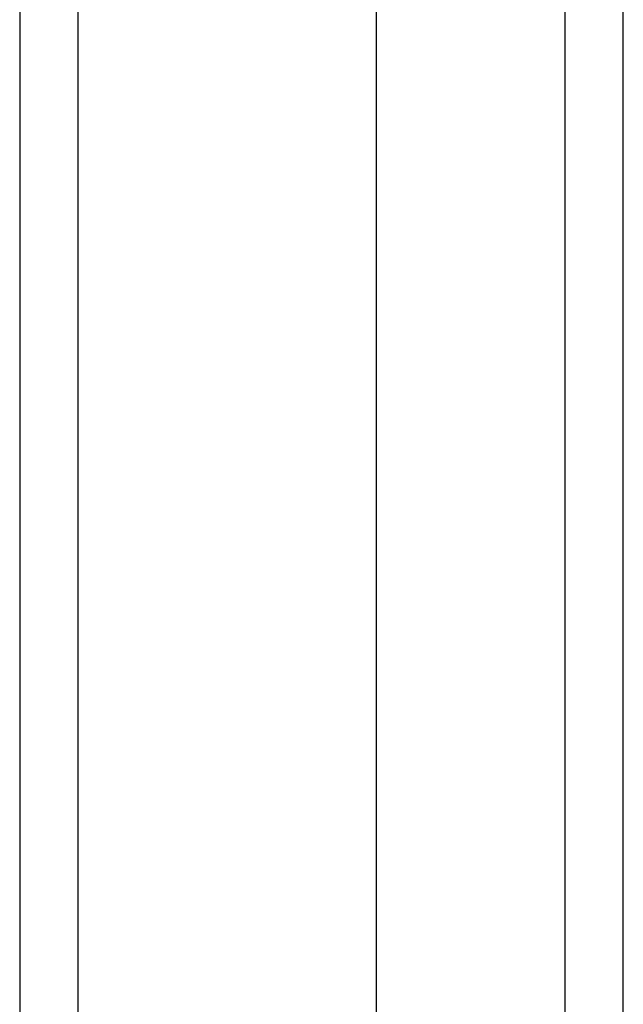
# Model space of a CAD drawing. Header units: inches. Extents: x 0 to 144, y -11 to 93.
# Tile 4 of 53: x 61.883 to 62.749, y 40.515 to 41.929. Entities that reach past the tile are written whole.
import ezdxf

# ---------------------------------------------------------------- set-up
doc = ezdxf.new("R2010")
doc.units = ezdxf.units.IN
doc.header["$LTSCALE"] = 8.616264
doc.header["$MEASUREMENT"] = 0
doc.layers.add('Visible Edges(ANSI)', color=7, linetype='Continuous', lineweight=25)
doc.layers.add('Visible Tangent Edges(ANSI)', color=7, linetype='Continuous', lineweight=25)

msp = doc.modelspace()

# ---------------------------------------------------------------- linework, layer by layer
at = {"layer": 'Visible Edges(ANSI)'}
for p, q in [((61.8831, 59.019), (61.8831, 39.185)), ((62.395, 39.8884), (62.395, 58.3155)), ((62.7494, 39.9982), (62.7494, 58.2058))]:
    msp.add_line(p, q, dxfattribs=at)
at = {"layer": 'Visible Tangent Edges(ANSI)'}
for p, q in [((61.9671, 39.185), (61.9671, 59.019)), ((62.6654, 58.3208), (62.6654, 39.8832))]:
    msp.add_line(p, q, dxfattribs=at)

doc.saveas('drawing.dxf')
